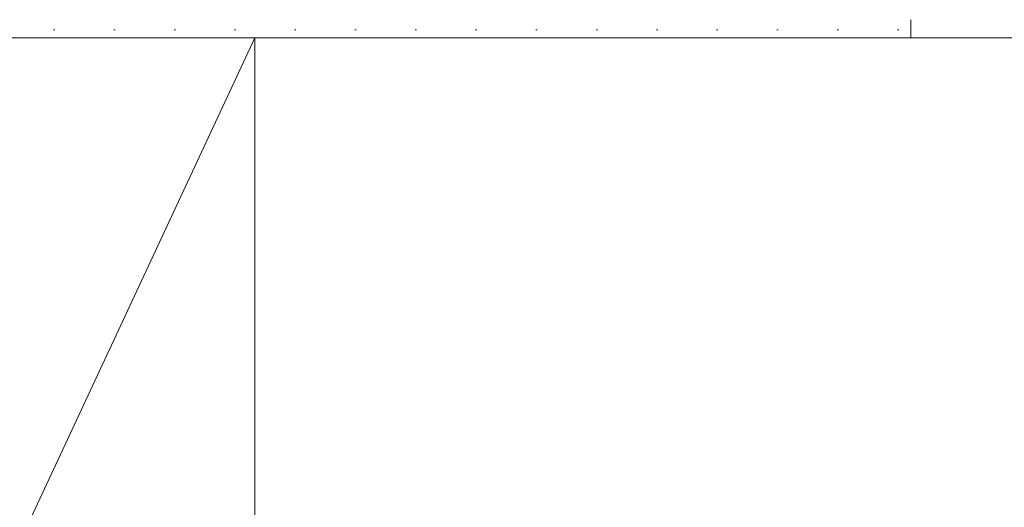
# Model space of a CAD drawing. Extents: x 100 to 2982, y 37 to 2050.
# Tile 103 of 130: x 1341 to 1422, y 1737 to 1778. Entities that reach past the tile are written whole.
import ezdxf
from ezdxf.xclip import XClip

# ---------------------------------------------------------------- set-up
doc = ezdxf.new("R2010")
doc.units = 0
doc.header["$MEASUREMENT"] = 0
doc.header["$XCLIPFRAME"] = 0
for name, color, linetype in [('330-W Wyposażenie', 7, 'Continuous'), ('420-K Ściany', 7, 'Continuous'), ('820-G Rysunki Obrazki', 7, 'Continuous'), ('Okna ARCHICADa', 7, 'Continuous')]:
    doc.layers.add(name, color=color, linetype=linetype)

# ---------------------------------------------------------------- blocks, each defined once
blk = doc.blocks.new('Rysunek_1_1', base_point=(-18316.349, -206.526))
at = {"layer": '420-K Ściany', "linetype": 'Continuous', "lineweight": 5}
h = blk.add_hatch(dxfattribs=at)
h.set_pattern_fill('Tynk_0001', color=180, style=0, pattern_type=2)
h.set_pattern_definition([(0, (-18316.349, -206.5255), (0, 8.660254), [0, -5]), (0, (-18313.849, -202.195), (0, 8.660254), [0, -5])])
h.paths.add_polyline_path([(1288.802, 1776.009), (1414.713, 1776.009), (1414.713, 1777.509), (1288.802, 1777.509)])
at = {"layer": '330-W Wyposażenie', "color": 4, "linetype": 'Continuous', "lineweight": 13, "ltscale": 0.2}
blk.add_line((1290.302, 1626.009), (1360.302, 1776.009), dxfattribs=at)
at = {"layer": '330-W Wyposażenie', "color": 4, "linetype": 'Continuous', "lineweight": 13, "ltscale": 0.2, "flags": 128}
blk.add_lwpolyline([(1290.302, 1626.009), (1290.302, 1776.009), (1360.302, 1776.009), (1360.302, 1626.009)], close=True, dxfattribs=at)
at = {"layer": '420-K Ściany', "color": 47, "linetype": 'Continuous', "lineweight": 15, "ltscale": 0.2}
blk.add_line((1414.713, 1777.509), (1414.713, 1776.009), dxfattribs=at)
at = {"layer": '420-K Ściany', "color": 47, "linetype": 'Continuous', "lineweight": 15, "ltscale": 0.2, "flags": 128}
blk.add_lwpolyline([(1288.802, 1776.009), (1414.713, 1776.009)], dxfattribs=at)
at = {"layer": 'Okna ARCHICADa', "color": 47, "linetype": 'Continuous', "lineweight": 15, "ltscale": 0.2}
blk.add_line((1414.713, 1777.509), (1414.713, 1776.009), dxfattribs=at)
at = {"layer": 'Okna ARCHICADa', "color": 3, "linetype": 'Continuous', "lineweight": 13, "ltscale": 0.2}
blk.add_line((1564.713, 1776.009), (1414.713, 1776.009), dxfattribs=at)

msp = doc.modelspace()

# ---------------------------------------------------------------- block references
at = {"layer": '820-G Rysunki Obrazki', "color": 65, "linetype": 'Continuous', "lineweight": 13, "ltscale": 0.2}
ref = msp.add_blockref('Rysunek_1_1', (-18316.349, -206.526), dxfattribs=at)
XClip(ref).set_block_clipping_path([(244.527027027, 75.2081975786), (2570.9054054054, 2024.1891891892)])

doc.saveas('drawing.dxf')
